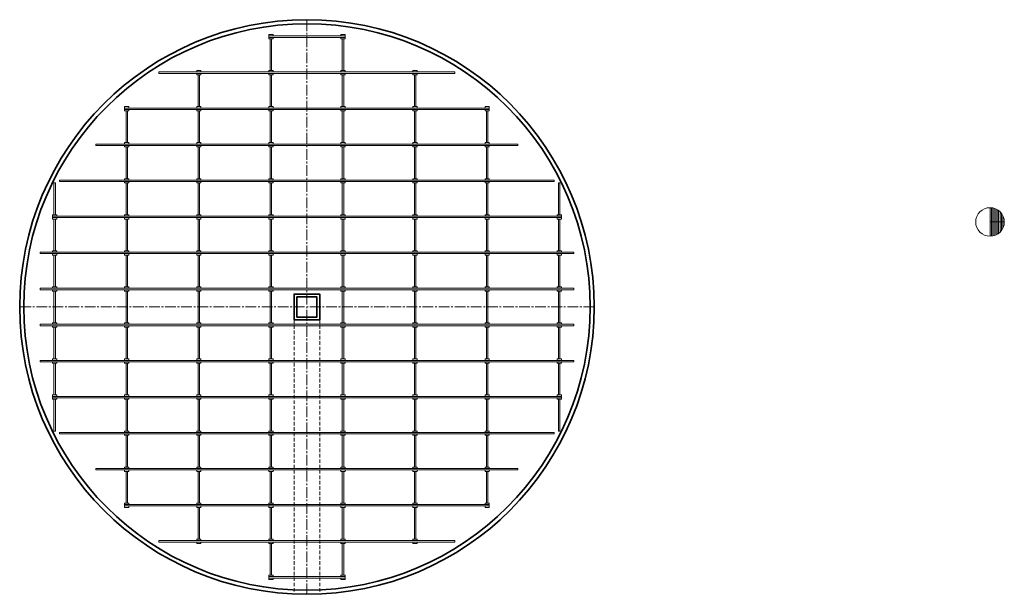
# Model space of a CAD drawing. Header units: centimetres. Extents: x 468120 to 512390, y 154906 to 171956.
# Tile 7 of 13: x 505506 to 512390, y 159495 to 163512. Entities that reach past the tile are written whole.
import ezdxf

# ---------------------------------------------------------------- set-up
doc = ezdxf.new("R2010")
doc.units = ezdxf.units.CM
doc.header["$LTSCALE"] = 100
doc.linetypes.add('CENTER2', pattern=[1.125, 0.75, -0.125, 0.125, -0.125])
doc.linetypes.add('HIDDEN', pattern=[0.375, 0.25, -0.125])
for name, color, linetype, lineweight in [('1_Ściany przekrój', 2, 'Continuous', 35), ('4_Wymiary', 1, 'Continuous', 13), ('6_Osie', 9, 'CENTER2', 9), ('7_Przerywane', 9, 'HIDDEN', 9), ('99_Konstrukcja wsporcza', 9, 'Continuous', 18), ('99_Konstrukcja wsporcza niższe poziomy', 9, 'Continuous', 18)]:
    doc.layers.add(name, color=color, linetype=linetype, lineweight=lineweight)

msp = doc.modelspace()

# ---------------------------------------------------------------- linework, layer by layer
at = {"layer": '1_Ściany przekrój'}
for points in [[(507424.23, 161413.76), (507604.23, 161413.76), (507604.23, 161593.76), (507424.23, 161593.76)], [(507444.23, 161433.76), (507584.23, 161433.76), (507584.23, 161573.76), (507444.23, 161573.76)]]:
    msp.add_lwpolyline(points, close=True, dxfattribs=at)
for radius in [2008.47, 1980.09]:
    msp.add_circle((507514.23, 161503.76), radius, dxfattribs=at)
at = {"layer": '4_Wymiary', "color": 1}
for p, q in [((512289.94, 162198.1), (512289.94, 161998.1)), ((512299.94, 161998.6), (512299.94, 162197.6)), ((512309.94, 162000.12), (512309.94, 162196.08)), ((512319.94, 162002.7), (512319.94, 162193.49)), ((512329.94, 162006.45), (512329.94, 162189.75)), ((512339.94, 162011.5), (512339.94, 162184.7)), ((512349.94, 162018.1), (512349.94, 162178.1)), ((512359.94, 162026.68), (512359.94, 162169.51)), ((512369.94, 162038.1), (512369.94, 162158.1)), ((512379.94, 162054.51), (512379.94, 162141.69)), ((512289.94, 162098.1), (512389.94, 162098.1))]:
    msp.add_line(p, q, dxfattribs=at)
msp.add_circle((512289.94, 162098.1), 100, dxfattribs=at)
at = {"layer": '6_Osie'}
for p, q in [((507514.23, 159495.29), (507514.23, 163512.22)), ((509522.7, 161503.76), (505505.77, 161503.76))]:
    msp.add_line(p, q, dxfattribs=at)
at = {"layer": '7_Przerywane'}
for p, q in [((507424.23, 161413.76), (507424.23, 159497.31)), ((507604.23, 161413.76), (507604.23, 159497.31))]:
    msp.add_line(p, q, dxfattribs=at)
at = {"layer": '99_Konstrukcja wsporcza'}
for points in [[(507277.23, 163408.76), (507247.23, 163408.76), (507247.23, 163398.76)], [(507247.23, 163388.76), (507247.23, 163378.76), (507277.23, 163378.76), (507277.23, 163388.76)], [(507277.23, 163398.76), (507277.23, 163408.76)], [(507751.23, 163408.76), (507781.23, 163408.76), (507781.23, 163398.76)], [(507751.23, 163398.76), (507751.23, 163408.76)], [(507781.23, 163388.76), (507781.23, 163378.76), (507751.23, 163378.76), (507751.23, 163388.76)], [(506773.23, 163156.76), (506743.23, 163156.76), (506743.23, 163146.76)], [(506773.23, 163146.76), (506773.23, 163156.76)], [(507277.23, 163156.76), (507247.23, 163156.76), (507247.23, 163146.76)], [(507277.23, 163146.76), (507277.23, 163156.76)], [(507751.23, 163156.76), (507781.23, 163156.76), (507781.23, 163146.76)], [(507751.23, 163146.76), (507751.23, 163156.76)], [(508255.23, 163156.76), (508285.23, 163156.76), (508285.23, 163146.76)], [(508255.23, 163146.76), (508255.23, 163156.76)], [(506743.23, 163136.76), (506743.23, 163126.76), (506773.23, 163126.76), (506773.23, 163136.76)], [(507247.23, 163136.76), (507247.23, 163126.76), (507277.23, 163126.76), (507277.23, 163136.76)], [(507781.23, 163136.76), (507781.23, 163126.76), (507751.23, 163126.76), (507751.23, 163136.76)], [(508285.23, 163136.76), (508285.23, 163126.76), (508255.23, 163126.76), (508255.23, 163136.76)], [(506269.23, 162904.76), (506239.23, 162904.76), (506239.23, 162894.76)], [(506239.23, 162884.76), (506239.23, 162874.76), (506269.23, 162874.76), (506269.23, 162884.76)], [(506269.23, 162894.76), (506269.23, 162904.76)], [(506773.23, 162904.76), (506743.23, 162904.76), (506743.23, 162894.76)], [(506743.23, 162884.76), (506743.23, 162874.76), (506773.23, 162874.76), (506773.23, 162884.76)], [(506773.23, 162894.76), (506773.23, 162904.76)], [(507277.23, 162904.76), (507247.23, 162904.76), (507247.23, 162894.76)], [(507247.23, 162884.76), (507247.23, 162874.76), (507277.23, 162874.76), (507277.23, 162884.76)], [(507277.23, 162894.76), (507277.23, 162904.76)], [(507751.23, 162904.76), (507781.23, 162904.76), (507781.23, 162894.76)], [(507751.23, 162894.76), (507751.23, 162904.76)], [(507781.23, 162884.76), (507781.23, 162874.76), (507751.23, 162874.76), (507751.23, 162884.76)], [(508255.23, 162904.76), (508285.23, 162904.76), (508285.23, 162894.76)], [(508255.23, 162894.76), (508255.23, 162904.76)], [(508285.23, 162884.76), (508285.23, 162874.76), (508255.23, 162874.76), (508255.23, 162884.76)], [(508759.23, 162904.76), (508789.23, 162904.76), (508789.23, 162894.76)], [(508759.23, 162894.76), (508759.23, 162904.76)], [(508789.23, 162884.76), (508789.23, 162874.76), (508759.23, 162874.76), (508759.23, 162884.76)], [(506269.23, 162652.76), (506239.23, 162652.76), (506239.23, 162642.76)], [(506239.23, 162632.76), (506239.23, 162622.76), (506269.23, 162622.76), (506269.23, 162632.76)], [(506269.23, 162642.76), (506269.23, 162652.76)], [(506773.23, 162652.76), (506743.23, 162652.76), (506743.23, 162642.76)], [(506743.23, 162632.76), (506743.23, 162622.76), (506773.23, 162622.76), (506773.23, 162632.76)], [(506773.23, 162642.76), (506773.23, 162652.76)], [(507277.23, 162652.76), (507247.23, 162652.76), (507247.23, 162642.76)], [(507247.23, 162632.76), (507247.23, 162622.76), (507277.23, 162622.76), (507277.23, 162632.76)], [(507277.23, 162642.76), (507277.23, 162652.76)], [(507751.23, 162652.76), (507781.23, 162652.76), (507781.23, 162642.76)], [(507751.23, 162642.76), (507751.23, 162652.76)], [(507781.23, 162632.76), (507781.23, 162622.76), (507751.23, 162622.76), (507751.23, 162632.76)], [(508255.23, 162652.76), (508285.23, 162652.76), (508285.23, 162642.76)], [(508255.23, 162642.76), (508255.23, 162652.76)], [(508285.23, 162632.76), (508285.23, 162622.76), (508255.23, 162622.76), (508255.23, 162632.76)], [(508759.23, 162652.76), (508789.23, 162652.76), (508789.23, 162642.76)], [(508759.23, 162642.76), (508759.23, 162652.76)], [(508789.23, 162632.76), (508789.23, 162622.76), (508759.23, 162622.76), (508759.23, 162632.76)], [(506269.23, 162400.76), (506239.23, 162400.76), (506239.23, 162390.76)], [(506269.23, 162390.76), (506269.23, 162400.76)], [(506773.23, 162400.76), (506743.23, 162400.76), (506743.23, 162390.76)], [(506773.23, 162390.76), (506773.23, 162400.76)], [(507277.23, 162400.76), (507247.23, 162400.76), (507247.23, 162390.76)], [(507277.23, 162390.76), (507277.23, 162400.76)], [(507751.23, 162400.76), (507781.23, 162400.76), (507781.23, 162390.76)], [(507751.23, 162390.76), (507751.23, 162400.76)], [(508255.23, 162400.76), (508285.23, 162400.76), (508285.23, 162390.76)], [(508255.23, 162390.76), (508255.23, 162400.76)], [(508759.23, 162400.76), (508789.23, 162400.76), (508789.23, 162390.76)], [(508759.23, 162390.76), (508759.23, 162400.76)], [(506239.23, 162380.76), (506239.23, 162370.76), (506269.23, 162370.76), (506269.23, 162380.76)], [(506743.23, 162380.76), (506743.23, 162370.76), (506773.23, 162370.76), (506773.23, 162380.76)], [(507247.23, 162380.76), (507247.23, 162370.76), (507277.23, 162370.76), (507277.23, 162380.76)], [(507781.23, 162380.76), (507781.23, 162370.76), (507751.23, 162370.76), (507751.23, 162380.76)], [(508285.23, 162380.76), (508285.23, 162370.76), (508255.23, 162370.76), (508255.23, 162380.76)], [(508789.23, 162380.76), (508789.23, 162370.76), (508759.23, 162370.76), (508759.23, 162380.76)], [(505765.23, 162148.76), (505735.23, 162148.76), (505735.23, 162138.76)], [(505735.23, 162128.76), (505735.23, 162118.76), (505765.23, 162118.76), (505765.23, 162128.76)], [(505765.23, 162138.76), (505765.23, 162148.76)], [(506269.23, 162148.76), (506239.23, 162148.76), (506239.23, 162138.76)], [(506239.23, 162128.76), (506239.23, 162118.76), (506269.23, 162118.76), (506269.23, 162128.76)], [(506269.23, 162138.76), (506269.23, 162148.76)], [(506773.23, 162148.76), (506743.23, 162148.76), (506743.23, 162138.76)], [(506743.23, 162128.76), (506743.23, 162118.76), (506773.23, 162118.76), (506773.23, 162128.76)], [(506773.23, 162138.76), (506773.23, 162148.76)], [(507277.23, 162148.76), (507247.23, 162148.76), (507247.23, 162138.76)], [(507247.23, 162128.76), (507247.23, 162118.76), (507277.23, 162118.76), (507277.23, 162128.76)], [(507277.23, 162138.76), (507277.23, 162148.76)], [(507751.23, 162148.76), (507781.23, 162148.76), (507781.23, 162138.76)], [(507751.23, 162138.76), (507751.23, 162148.76)], [(507781.23, 162128.76), (507781.23, 162118.76), (507751.23, 162118.76), (507751.23, 162128.76)], [(508255.23, 162148.76), (508285.23, 162148.76), (508285.23, 162138.76)], [(508255.23, 162138.76), (508255.23, 162148.76)], [(508285.23, 162128.76), (508285.23, 162118.76), (508255.23, 162118.76), (508255.23, 162128.76)], [(508759.23, 162148.76), (508789.23, 162148.76), (508789.23, 162138.76)], [(508759.23, 162138.76), (508759.23, 162148.76)], [(508789.23, 162128.76), (508789.23, 162118.76), (508759.23, 162118.76), (508759.23, 162128.76)], [(509263.23, 162148.76), (509293.23, 162148.76), (509293.23, 162138.76)], [(509263.23, 162138.76), (509263.23, 162148.76)], [(509293.23, 162128.76), (509293.23, 162118.76), (509263.23, 162118.76), (509263.23, 162128.76)], [(505765.23, 161896.76), (505735.23, 161896.76), (505735.23, 161886.76)], [(505735.23, 161876.76), (505735.23, 161866.76), (505765.23, 161866.76), (505765.23, 161876.76)], [(505765.23, 161886.76), (505765.23, 161896.76)], [(506269.23, 161896.76), (506239.23, 161896.76), (506239.23, 161886.76)], [(506239.23, 161876.76), (506239.23, 161866.76), (506269.23, 161866.76), (506269.23, 161876.76)], [(506269.23, 161886.76), (506269.23, 161896.76)], [(506773.23, 161896.76), (506743.23, 161896.76), (506743.23, 161886.76)], [(506743.23, 161876.76), (506743.23, 161866.76), (506773.23, 161866.76), (506773.23, 161876.76)], [(506773.23, 161886.76), (506773.23, 161896.76)], [(507277.23, 161896.76), (507247.23, 161896.76), (507247.23, 161886.76)], [(507247.23, 161876.76), (507247.23, 161866.76), (507277.23, 161866.76), (507277.23, 161876.76)], [(507277.23, 161886.76), (507277.23, 161896.76)], [(507751.23, 161896.76), (507781.23, 161896.76), (507781.23, 161886.76)], [(507751.23, 161886.76), (507751.23, 161896.76)], [(507781.23, 161876.76), (507781.23, 161866.76), (507751.23, 161866.76), (507751.23, 161876.76)], [(508255.23, 161896.76), (508285.23, 161896.76), (508285.23, 161886.76)], [(508255.23, 161886.76), (508255.23, 161896.76)], [(508285.23, 161876.76), (508285.23, 161866.76), (508255.23, 161866.76), (508255.23, 161876.76)], [(508759.23, 161896.76), (508789.23, 161896.76), (508789.23, 161886.76)], [(508759.23, 161886.76), (508759.23, 161896.76)], [(508789.23, 161876.76), (508789.23, 161866.76), (508759.23, 161866.76), (508759.23, 161876.76)], [(509263.23, 161896.76), (509293.23, 161896.76), (509293.23, 161886.76)], [(509263.23, 161886.76), (509263.23, 161896.76)], [(509293.23, 161876.76), (509293.23, 161866.76), (509263.23, 161866.76), (509263.23, 161876.76)], [(505765.23, 161644.76), (505735.23, 161644.76), (505735.23, 161634.76)], [(505765.23, 161634.76), (505765.23, 161644.76)], [(506269.23, 161644.76), (506239.23, 161644.76), (506239.23, 161634.76)], [(506269.23, 161634.76), (506269.23, 161644.76)], [(506773.23, 161644.76), (506743.23, 161644.76), (506743.23, 161634.76)], [(506773.23, 161634.76), (506773.23, 161644.76)], [(507277.23, 161644.76), (507247.23, 161644.76), (507247.23, 161634.76)], [(507277.23, 161634.76), (507277.23, 161644.76)], [(507751.23, 161644.76), (507781.23, 161644.76), (507781.23, 161634.76)], [(507751.23, 161634.76), (507751.23, 161644.76)], [(508255.23, 161644.76), (508285.23, 161644.76), (508285.23, 161634.76)], [(508255.23, 161634.76), (508255.23, 161644.76)], [(508759.23, 161644.76), (508789.23, 161644.76), (508789.23, 161634.76)], [(508759.23, 161634.76), (508759.23, 161644.76)], [(509263.23, 161644.76), (509293.23, 161644.76), (509293.23, 161634.76)], [(509263.23, 161634.76), (509263.23, 161644.76)], [(505735.23, 161624.76), (505735.23, 161614.76), (505765.23, 161614.76), (505765.23, 161624.76)], [(506239.23, 161624.76), (506239.23, 161614.76), (506269.23, 161614.76), (506269.23, 161624.76)], [(506743.23, 161624.76), (506743.23, 161614.76), (506773.23, 161614.76), (506773.23, 161624.76)], [(507247.23, 161624.76), (507247.23, 161614.76), (507277.23, 161614.76), (507277.23, 161624.76)], [(507781.23, 161624.76), (507781.23, 161614.76), (507751.23, 161614.76), (507751.23, 161624.76)], [(508285.23, 161624.76), (508285.23, 161614.76), (508255.23, 161614.76), (508255.23, 161624.76)], [(508789.23, 161624.76), (508789.23, 161614.76), (508759.23, 161614.76), (508759.23, 161624.76)], [(509293.23, 161624.76), (509293.23, 161614.76), (509263.23, 161614.76), (509263.23, 161624.76)], [(505735.23, 161382.76), (505735.23, 161392.76), (505765.23, 161392.76), (505765.23, 161382.76)], [(505765.23, 161362.76), (505735.23, 161362.76), (505735.23, 161372.76)], [(505765.23, 161372.76), (505765.23, 161362.76)], [(506239.23, 161382.76), (506239.23, 161392.76), (506269.23, 161392.76), (506269.23, 161382.76)], [(506269.23, 161362.76), (506239.23, 161362.76), (506239.23, 161372.76)], [(506269.23, 161372.76), (506269.23, 161362.76)], [(506743.23, 161382.76), (506743.23, 161392.76), (506773.23, 161392.76), (506773.23, 161382.76)], [(506773.23, 161362.76), (506743.23, 161362.76), (506743.23, 161372.76)], [(506773.23, 161372.76), (506773.23, 161362.76)], [(507247.23, 161382.76), (507247.23, 161392.76), (507277.23, 161392.76), (507277.23, 161382.76)], [(507277.23, 161362.76), (507247.23, 161362.76), (507247.23, 161372.76)], [(507277.23, 161372.76), (507277.23, 161362.76)], [(507781.23, 161382.76), (507781.23, 161392.76), (507751.23, 161392.76), (507751.23, 161382.76)], [(507751.23, 161362.76), (507781.23, 161362.76), (507781.23, 161372.76)], [(507751.23, 161372.76), (507751.23, 161362.76)], [(508285.23, 161382.76), (508285.23, 161392.76), (508255.23, 161392.76), (508255.23, 161382.76)], [(508255.23, 161362.76), (508285.23, 161362.76), (508285.23, 161372.76)], [(508255.23, 161372.76), (508255.23, 161362.76)], [(508789.23, 161382.76), (508789.23, 161392.76), (508759.23, 161392.76), (508759.23, 161382.76)], [(508759.23, 161362.76), (508789.23, 161362.76), (508789.23, 161372.76)], [(508759.23, 161372.76), (508759.23, 161362.76)], [(509293.23, 161382.76), (509293.23, 161392.76), (509263.23, 161392.76), (509263.23, 161382.76)], [(509263.23, 161362.76), (509293.23, 161362.76), (509293.23, 161372.76)], [(509263.23, 161372.76), (509263.23, 161362.76)], [(505735.23, 161130.76), (505735.23, 161140.76), (505765.23, 161140.76), (505765.23, 161130.76)], [(505765.23, 161110.76), (505735.23, 161110.76), (505735.23, 161120.76)], [(505765.23, 161120.76), (505765.23, 161110.76)], [(506239.23, 161130.76), (506239.23, 161140.76), (506269.23, 161140.76), (506269.23, 161130.76)], [(506269.23, 161110.76), (506239.23, 161110.76), (506239.23, 161120.76)], [(506269.23, 161120.76), (506269.23, 161110.76)], [(506743.23, 161130.76), (506743.23, 161140.76), (506773.23, 161140.76), (506773.23, 161130.76)], [(506773.23, 161110.76), (506743.23, 161110.76), (506743.23, 161120.76)], [(506773.23, 161120.76), (506773.23, 161110.76)], [(507247.23, 161130.76), (507247.23, 161140.76), (507277.23, 161140.76), (507277.23, 161130.76)], [(507277.23, 161110.76), (507247.23, 161110.76), (507247.23, 161120.76)], [(507277.23, 161120.76), (507277.23, 161110.76)], [(507781.23, 161130.76), (507781.23, 161140.76), (507751.23, 161140.76), (507751.23, 161130.76)], [(507751.23, 161110.76), (507781.23, 161110.76), (507781.23, 161120.76)], [(507751.23, 161120.76), (507751.23, 161110.76)], [(508285.23, 161130.76), (508285.23, 161140.76), (508255.23, 161140.76), (508255.23, 161130.76)], [(508255.23, 161110.76), (508285.23, 161110.76), (508285.23, 161120.76)], [(508255.23, 161120.76), (508255.23, 161110.76)], [(508789.23, 161130.76), (508789.23, 161140.76), (508759.23, 161140.76), (508759.23, 161130.76)], [(508759.23, 161110.76), (508789.23, 161110.76), (508789.23, 161120.76)], [(508759.23, 161120.76), (508759.23, 161110.76)], [(509293.23, 161130.76), (509293.23, 161140.76), (509263.23, 161140.76), (509263.23, 161130.76)], [(509263.23, 161110.76), (509293.23, 161110.76), (509293.23, 161120.76)], [(509263.23, 161120.76), (509263.23, 161110.76)], [(505735.23, 160878.76), (505735.23, 160888.76), (505765.23, 160888.76), (505765.23, 160878.76)], [(506239.23, 160878.76), (506239.23, 160888.76), (506269.23, 160888.76), (506269.23, 160878.76)], [(506743.23, 160878.76), (506743.23, 160888.76), (506773.23, 160888.76), (506773.23, 160878.76)], [(507247.23, 160878.76), (507247.23, 160888.76), (507277.23, 160888.76), (507277.23, 160878.76)], [(507781.23, 160878.76), (507781.23, 160888.76), (507751.23, 160888.76), (507751.23, 160878.76)], [(508285.23, 160878.76), (508285.23, 160888.76), (508255.23, 160888.76), (508255.23, 160878.76)], [(508789.23, 160878.76), (508789.23, 160888.76), (508759.23, 160888.76), (508759.23, 160878.76)], [(509293.23, 160878.76), (509293.23, 160888.76), (509263.23, 160888.76), (509263.23, 160878.76)], [(505765.23, 160858.76), (505735.23, 160858.76), (505735.23, 160868.76)], [(505765.23, 160868.76), (505765.23, 160858.76)], [(506269.23, 160858.76), (506239.23, 160858.76), (506239.23, 160868.76)], [(506269.23, 160868.76), (506269.23, 160858.76)], [(506773.23, 160858.76), (506743.23, 160858.76), (506743.23, 160868.76)], [(506773.23, 160868.76), (506773.23, 160858.76)], [(507277.23, 160858.76), (507247.23, 160858.76), (507247.23, 160868.76)], [(507277.23, 160868.76), (507277.23, 160858.76)], [(507751.23, 160858.76), (507781.23, 160858.76), (507781.23, 160868.76)], [(507751.23, 160868.76), (507751.23, 160858.76)], [(508255.23, 160858.76), (508285.23, 160858.76), (508285.23, 160868.76)], [(508255.23, 160868.76), (508255.23, 160858.76)], [(508759.23, 160858.76), (508789.23, 160858.76), (508789.23, 160868.76)], [(508759.23, 160868.76), (508759.23, 160858.76)], [(509263.23, 160858.76), (509293.23, 160858.76), (509293.23, 160868.76)], [(509263.23, 160868.76), (509263.23, 160858.76)], [(506239.23, 160626.76), (506239.23, 160636.76), (506269.23, 160636.76), (506269.23, 160626.76)], [(506269.23, 160606.76), (506239.23, 160606.76), (506239.23, 160616.76)], [(506269.23, 160616.76), (506269.23, 160606.76)], [(506743.23, 160626.76), (506743.23, 160636.76), (506773.23, 160636.76), (506773.23, 160626.76)], [(506773.23, 160606.76), (506743.23, 160606.76), (506743.23, 160616.76)], [(506773.23, 160616.76), (506773.23, 160606.76)], [(507247.23, 160626.76), (507247.23, 160636.76), (507277.23, 160636.76), (507277.23, 160626.76)], [(507277.23, 160606.76), (507247.23, 160606.76), (507247.23, 160616.76)], [(507277.23, 160616.76), (507277.23, 160606.76)], [(507781.23, 160626.76), (507781.23, 160636.76), (507751.23, 160636.76), (507751.23, 160626.76)], [(507751.23, 160606.76), (507781.23, 160606.76), (507781.23, 160616.76)], [(507751.23, 160616.76), (507751.23, 160606.76)], [(508285.23, 160626.76), (508285.23, 160636.76), (508255.23, 160636.76), (508255.23, 160626.76)], [(508255.23, 160606.76), (508285.23, 160606.76), (508285.23, 160616.76)], [(508255.23, 160616.76), (508255.23, 160606.76)], [(508789.23, 160626.76), (508789.23, 160636.76), (508759.23, 160636.76), (508759.23, 160626.76)], [(508759.23, 160606.76), (508789.23, 160606.76), (508789.23, 160616.76)], [(508759.23, 160616.76), (508759.23, 160606.76)], [(506239.23, 160374.76), (506239.23, 160384.76), (506269.23, 160384.76), (506269.23, 160374.76)], [(506269.23, 160354.76), (506239.23, 160354.76), (506239.23, 160364.76)], [(506269.23, 160364.76), (506269.23, 160354.76)], [(506743.23, 160374.76), (506743.23, 160384.76), (506773.23, 160384.76), (506773.23, 160374.76)], [(506773.23, 160354.76), (506743.23, 160354.76), (506743.23, 160364.76)], [(506773.23, 160364.76), (506773.23, 160354.76)], [(507247.23, 160374.76), (507247.23, 160384.76), (507277.23, 160384.76), (507277.23, 160374.76)], [(507277.23, 160354.76), (507247.23, 160354.76), (507247.23, 160364.76)], [(507277.23, 160364.76), (507277.23, 160354.76)], [(507781.23, 160374.76), (507781.23, 160384.76), (507751.23, 160384.76), (507751.23, 160374.76)], [(507751.23, 160354.76), (507781.23, 160354.76), (507781.23, 160364.76)], [(507751.23, 160364.76), (507751.23, 160354.76)], [(508285.23, 160374.76), (508285.23, 160384.76), (508255.23, 160384.76), (508255.23, 160374.76)], [(508255.23, 160354.76), (508285.23, 160354.76), (508285.23, 160364.76)], [(508255.23, 160364.76), (508255.23, 160354.76)], [(508789.23, 160374.76), (508789.23, 160384.76), (508759.23, 160384.76), (508759.23, 160374.76)], [(508759.23, 160354.76), (508789.23, 160354.76), (508789.23, 160364.76)], [(508759.23, 160364.76), (508759.23, 160354.76)], [(506239.23, 160122.76), (506239.23, 160132.76), (506269.23, 160132.76), (506269.23, 160122.76)], [(506743.23, 160122.76), (506743.23, 160132.76), (506773.23, 160132.76), (506773.23, 160122.76)], [(507247.23, 160122.76), (507247.23, 160132.76), (507277.23, 160132.76), (507277.23, 160122.76)], [(507781.23, 160122.76), (507781.23, 160132.76), (507751.23, 160132.76), (507751.23, 160122.76)], [(508285.23, 160122.76), (508285.23, 160132.76), (508255.23, 160132.76), (508255.23, 160122.76)], [(508789.23, 160122.76), (508789.23, 160132.76), (508759.23, 160132.76), (508759.23, 160122.76)], [(506269.23, 160102.76), (506239.23, 160102.76), (506239.23, 160112.76)], [(506269.23, 160112.76), (506269.23, 160102.76)], [(506773.23, 160102.76), (506743.23, 160102.76), (506743.23, 160112.76)], [(506773.23, 160112.76), (506773.23, 160102.76)], [(507277.23, 160102.76), (507247.23, 160102.76), (507247.23, 160112.76)], [(507277.23, 160112.76), (507277.23, 160102.76)], [(507751.23, 160102.76), (507781.23, 160102.76), (507781.23, 160112.76)], [(507751.23, 160112.76), (507751.23, 160102.76)], [(508255.23, 160102.76), (508285.23, 160102.76), (508285.23, 160112.76)], [(508255.23, 160112.76), (508255.23, 160102.76)], [(508759.23, 160102.76), (508789.23, 160102.76), (508789.23, 160112.76)], [(508759.23, 160112.76), (508759.23, 160102.76)], [(506743.23, 159870.76), (506743.23, 159880.76), (506773.23, 159880.76), (506773.23, 159870.76)], [(506773.23, 159850.76), (506743.23, 159850.76), (506743.23, 159860.76)], [(506773.23, 159860.76), (506773.23, 159850.76)], [(507247.23, 159870.76), (507247.23, 159880.76), (507277.23, 159880.76), (507277.23, 159870.76)], [(507277.23, 159850.76), (507247.23, 159850.76), (507247.23, 159860.76)], [(507277.23, 159860.76), (507277.23, 159850.76)], [(507781.23, 159870.76), (507781.23, 159880.76), (507751.23, 159880.76), (507751.23, 159870.76)], [(507751.23, 159850.76), (507781.23, 159850.76), (507781.23, 159860.76)], [(507751.23, 159860.76), (507751.23, 159850.76)], [(508285.23, 159870.76), (508285.23, 159880.76), (508255.23, 159880.76), (508255.23, 159870.76)], [(508255.23, 159850.76), (508285.23, 159850.76), (508285.23, 159860.76)], [(508255.23, 159860.76), (508255.23, 159850.76)], [(507247.23, 159618.76), (507247.23, 159628.76), (507277.23, 159628.76), (507277.23, 159618.76)], [(507277.23, 159598.76), (507247.23, 159598.76), (507247.23, 159608.76)], [(507277.23, 159608.76), (507277.23, 159598.76)], [(507781.23, 159618.76), (507781.23, 159628.76), (507751.23, 159628.76), (507751.23, 159618.76)], [(507751.23, 159598.76), (507781.23, 159598.76), (507781.23, 159608.76)], [(507751.23, 159608.76), (507751.23, 159598.76)]]:
    msp.add_lwpolyline(points, dxfattribs=at)
for points in [[(507781.23, 163398.76), (507781.23, 163388.76), (507247.23, 163388.76), (507247.23, 163398.76)], [(508549.23, 163146.76), (508549.23, 163136.76), (506479.23, 163136.76), (506479.23, 163146.76)], [(508789.23, 162894.76), (508789.23, 162884.76), (506239.23, 162884.76), (506239.23, 162894.76)], [(508989.23, 162642.76), (508989.23, 162632.76), (506039.23, 162632.76), (506039.23, 162642.76)], [(509243.23, 162390.76), (509243.23, 162380.76), (505785.23, 162380.76), (505785.23, 162390.76)], [(509293.23, 162138.76), (509293.23, 162128.76), (505735.23, 162128.76), (505735.23, 162138.76)], [(509379.23, 161886.76), (509379.23, 161876.76), (505649.23, 161876.76), (505649.23, 161886.76)], [(509379.23, 161634.76), (509379.23, 161624.76), (505649.23, 161624.76), (505649.23, 161634.76)], [(509379.23, 161372.76), (509379.23, 161382.76), (505649.23, 161382.76), (505649.23, 161372.76)], [(509379.23, 161120.76), (509379.23, 161130.76), (505649.23, 161130.76), (505649.23, 161120.76)], [(509293.23, 160868.76), (509293.23, 160878.76), (505735.23, 160878.76), (505735.23, 160868.76)], [(509243.23, 160616.76), (509243.23, 160626.76), (505785.23, 160626.76), (505785.23, 160616.76)], [(508989.23, 160364.76), (508989.23, 160374.76), (506039.23, 160374.76), (506039.23, 160364.76)], [(508789.23, 160112.76), (508789.23, 160122.76), (506239.23, 160122.76), (506239.23, 160112.76)], [(508549.23, 159860.76), (508549.23, 159870.76), (506479.23, 159870.76), (506479.23, 159860.76)], [(507781.23, 159608.76), (507781.23, 159618.76), (507247.23, 159618.76), (507247.23, 159608.76)]]:
    msp.add_lwpolyline(points, close=True, dxfattribs=at)
at = {"layer": '99_Konstrukcja wsporcza niższe poziomy'}
for points in [[(507257.23, 163378.76), (507267.23, 163378.76), (507267.23, 163156.76), (507257.23, 163156.76)], [(507761.23, 163378.76), (507771.23, 163378.76), (507771.23, 163156.76), (507761.23, 163156.76)], [(506753.23, 163126.76), (506763.23, 163126.76), (506763.23, 162904.76), (506753.23, 162904.76)], [(507257.23, 163126.76), (507267.23, 163126.76), (507267.23, 162904.76), (507257.23, 162904.76)], [(507761.23, 163126.76), (507771.23, 163126.76), (507771.23, 162904.76), (507761.23, 162904.76)], [(508265.23, 163126.76), (508275.23, 163126.76), (508275.23, 162904.76), (508265.23, 162904.76)], [(506249.23, 162874.76), (506259.23, 162874.76), (506259.23, 162652.76), (506249.23, 162652.76)], [(506753.23, 162874.76), (506763.23, 162874.76), (506763.23, 162652.76), (506753.23, 162652.76)], [(507257.23, 162874.76), (507267.23, 162874.76), (507267.23, 162652.76), (507257.23, 162652.76)], [(507761.23, 162874.76), (507771.23, 162874.76), (507771.23, 162652.76), (507761.23, 162652.76)], [(508265.23, 162874.76), (508275.23, 162874.76), (508275.23, 162652.76), (508265.23, 162652.76)], [(508769.23, 162874.76), (508779.23, 162874.76), (508779.23, 162652.76), (508769.23, 162652.76)], [(506249.23, 162622.76), (506259.23, 162622.76), (506259.23, 162400.76), (506249.23, 162400.76)], [(506753.23, 162622.76), (506763.23, 162622.76), (506763.23, 162400.76), (506753.23, 162400.76)], [(507257.23, 162622.76), (507267.23, 162622.76), (507267.23, 162400.76), (507257.23, 162400.76)], [(507761.23, 162622.76), (507771.23, 162622.76), (507771.23, 162400.76), (507761.23, 162400.76)], [(508265.23, 162622.76), (508275.23, 162622.76), (508275.23, 162400.76), (508265.23, 162400.76)], [(508769.23, 162622.76), (508779.23, 162622.76), (508779.23, 162400.76), (508769.23, 162400.76)], [(505745.23, 162370.76), (505755.23, 162370.76), (505755.23, 162148.76), (505745.23, 162148.76)], [(506249.23, 162370.76), (506259.23, 162370.76), (506259.23, 162148.76), (506249.23, 162148.76)], [(506753.23, 162370.76), (506763.23, 162370.76), (506763.23, 162148.76), (506753.23, 162148.76)], [(507257.23, 162370.76), (507267.23, 162370.76), (507267.23, 162148.76), (507257.23, 162148.76)], [(507761.23, 162370.76), (507771.23, 162370.76), (507771.23, 162148.76), (507761.23, 162148.76)], [(508265.23, 162370.76), (508275.23, 162370.76), (508275.23, 162148.76), (508265.23, 162148.76)], [(508769.23, 162370.76), (508779.23, 162370.76), (508779.23, 162148.76), (508769.23, 162148.76)], [(509273.23, 162370.76), (509283.23, 162370.76), (509283.23, 162148.76), (509273.23, 162148.76)], [(505745.23, 162118.76), (505755.23, 162118.76), (505755.23, 161896.76), (505745.23, 161896.76)], [(506249.23, 162118.76), (506259.23, 162118.76), (506259.23, 161896.76), (506249.23, 161896.76)], [(506753.23, 162118.76), (506763.23, 162118.76), (506763.23, 161896.76), (506753.23, 161896.76)], [(507257.23, 162118.76), (507267.23, 162118.76), (507267.23, 161896.76), (507257.23, 161896.76)], [(507761.23, 162118.76), (507771.23, 162118.76), (507771.23, 161896.76), (507761.23, 161896.76)], [(508265.23, 162118.76), (508275.23, 162118.76), (508275.23, 161896.76), (508265.23, 161896.76)], [(508769.23, 162118.76), (508779.23, 162118.76), (508779.23, 161896.76), (508769.23, 161896.76)], [(509273.23, 162118.76), (509283.23, 162118.76), (509283.23, 161896.76), (509273.23, 161896.76)], [(505745.23, 161866.76), (505755.23, 161866.76), (505755.23, 161644.76), (505745.23, 161644.76)], [(506249.23, 161866.76), (506259.23, 161866.76), (506259.23, 161644.76), (506249.23, 161644.76)], [(506753.23, 161866.76), (506763.23, 161866.76), (506763.23, 161644.76), (506753.23, 161644.76)], [(507257.23, 161866.76), (507267.23, 161866.76), (507267.23, 161644.76), (507257.23, 161644.76)], [(507761.23, 161866.76), (507771.23, 161866.76), (507771.23, 161644.76), (507761.23, 161644.76)], [(508265.23, 161866.76), (508275.23, 161866.76), (508275.23, 161644.76), (508265.23, 161644.76)], [(508769.23, 161866.76), (508779.23, 161866.76), (508779.23, 161644.76), (508769.23, 161644.76)], [(509273.23, 161866.76), (509283.23, 161866.76), (509283.23, 161644.76), (509273.23, 161644.76)], [(505745.23, 161392.76), (505755.23, 161392.76), (505755.23, 161614.76), (505745.23, 161614.76)], [(506249.23, 161392.76), (506259.23, 161392.76), (506259.23, 161614.76), (506249.23, 161614.76)], [(506753.23, 161392.76), (506763.23, 161392.76), (506763.23, 161614.76), (506753.23, 161614.76)], [(507257.23, 161392.76), (507267.23, 161392.76), (507267.23, 161614.76), (507257.23, 161614.76)], [(507761.23, 161392.76), (507771.23, 161392.76), (507771.23, 161614.76), (507761.23, 161614.76)], [(508265.23, 161392.76), (508275.23, 161392.76), (508275.23, 161614.76), (508265.23, 161614.76)], [(508769.23, 161392.76), (508779.23, 161392.76), (508779.23, 161614.76), (508769.23, 161614.76)], [(509273.23, 161392.76), (509283.23, 161392.76), (509283.23, 161614.76), (509273.23, 161614.76)], [(505745.23, 161140.76), (505755.23, 161140.76), (505755.23, 161362.76), (505745.23, 161362.76)], [(506249.23, 161140.76), (506259.23, 161140.76), (506259.23, 161362.76), (506249.23, 161362.76)], [(506753.23, 161140.76), (506763.23, 161140.76), (506763.23, 161362.76), (506753.23, 161362.76)], [(507257.23, 161140.76), (507267.23, 161140.76), (507267.23, 161362.76), (507257.23, 161362.76)], [(507761.23, 161140.76), (507771.23, 161140.76), (507771.23, 161362.76), (507761.23, 161362.76)], [(508265.23, 161140.76), (508275.23, 161140.76), (508275.23, 161362.76), (508265.23, 161362.76)], [(508769.23, 161140.76), (508779.23, 161140.76), (508779.23, 161362.76), (508769.23, 161362.76)], [(509273.23, 161140.76), (509283.23, 161140.76), (509283.23, 161362.76), (509273.23, 161362.76)], [(505745.23, 160888.76), (505755.23, 160888.76), (505755.23, 161110.76), (505745.23, 161110.76)], [(506249.23, 160888.76), (506259.23, 160888.76), (506259.23, 161110.76), (506249.23, 161110.76)], [(506753.23, 160888.76), (506763.23, 160888.76), (506763.23, 161110.76), (506753.23, 161110.76)], [(507257.23, 160888.76), (507267.23, 160888.76), (507267.23, 161110.76), (507257.23, 161110.76)], [(507761.23, 160888.76), (507771.23, 160888.76), (507771.23, 161110.76), (507761.23, 161110.76)], [(508265.23, 160888.76), (508275.23, 160888.76), (508275.23, 161110.76), (508265.23, 161110.76)], [(508769.23, 160888.76), (508779.23, 160888.76), (508779.23, 161110.76), (508769.23, 161110.76)], [(509273.23, 160888.76), (509283.23, 160888.76), (509283.23, 161110.76), (509273.23, 161110.76)], [(505745.23, 160636.76), (505755.23, 160636.76), (505755.23, 160858.76), (505745.23, 160858.76)], [(506249.23, 160636.76), (506259.23, 160636.76), (506259.23, 160858.76), (506249.23, 160858.76)], [(506753.23, 160636.76), (506763.23, 160636.76), (506763.23, 160858.76), (506753.23, 160858.76)], [(507257.23, 160636.76), (507267.23, 160636.76), (507267.23, 160858.76), (507257.23, 160858.76)], [(507761.23, 160636.76), (507771.23, 160636.76), (507771.23, 160858.76), (507761.23, 160858.76)], [(508265.23, 160636.76), (508275.23, 160636.76), (508275.23, 160858.76), (508265.23, 160858.76)], [(508769.23, 160636.76), (508779.23, 160636.76), (508779.23, 160858.76), (508769.23, 160858.76)], [(509273.23, 160636.76), (509283.23, 160636.76), (509283.23, 160858.76), (509273.23, 160858.76)], [(506249.23, 160384.76), (506259.23, 160384.76), (506259.23, 160606.76), (506249.23, 160606.76)], [(506753.23, 160384.76), (506763.23, 160384.76), (506763.23, 160606.76), (506753.23, 160606.76)], [(507257.23, 160384.76), (507267.23, 160384.76), (507267.23, 160606.76), (507257.23, 160606.76)], [(507761.23, 160384.76), (507771.23, 160384.76), (507771.23, 160606.76), (507761.23, 160606.76)], [(508265.23, 160384.76), (508275.23, 160384.76), (508275.23, 160606.76), (508265.23, 160606.76)], [(508769.23, 160384.76), (508779.23, 160384.76), (508779.23, 160606.76), (508769.23, 160606.76)], [(506249.23, 160132.76), (506259.23, 160132.76), (506259.23, 160354.76), (506249.23, 160354.76)], [(506753.23, 160132.76), (506763.23, 160132.76), (506763.23, 160354.76), (506753.23, 160354.76)], [(507257.23, 160132.76), (507267.23, 160132.76), (507267.23, 160354.76), (507257.23, 160354.76)], [(507761.23, 160132.76), (507771.23, 160132.76), (507771.23, 160354.76), (507761.23, 160354.76)], [(508265.23, 160132.76), (508275.23, 160132.76), (508275.23, 160354.76), (508265.23, 160354.76)], [(508769.23, 160132.76), (508779.23, 160132.76), (508779.23, 160354.76), (508769.23, 160354.76)], [(506753.23, 159880.76), (506763.23, 159880.76), (506763.23, 160102.76), (506753.23, 160102.76)], [(507257.23, 159880.76), (507267.23, 159880.76), (507267.23, 160102.76), (507257.23, 160102.76)], [(507761.23, 159880.76), (507771.23, 159880.76), (507771.23, 160102.76), (507761.23, 160102.76)], [(508265.23, 159880.76), (508275.23, 159880.76), (508275.23, 160102.76), (508265.23, 160102.76)], [(507257.23, 159628.76), (507267.23, 159628.76), (507267.23, 159850.76), (507257.23, 159850.76)], [(507761.23, 159628.76), (507771.23, 159628.76), (507771.23, 159850.76), (507761.23, 159850.76)]]:
    msp.add_lwpolyline(points, close=True, dxfattribs=at)

doc.saveas('drawing.dxf')
